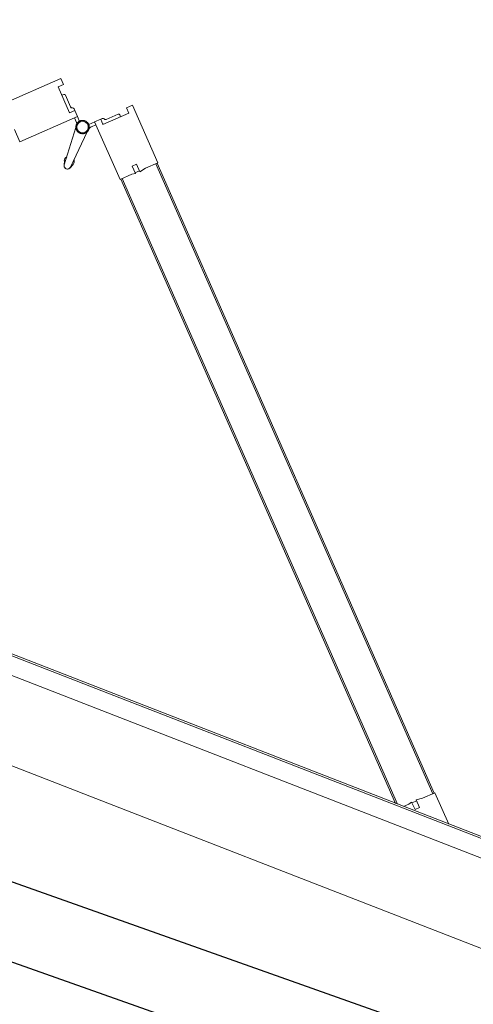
# Model space of a CAD drawing. Header units: millimetres. Extents: x 1512 to 2105, y 794 to 1149.
# Tile 237 of 256: x 1867.093 to 1867.639, y 879.87 to 881.056. Entities that reach past the tile are written whole.
import ezdxf

# ---------------------------------------------------------------- set-up
doc = ezdxf.new("R2010")
doc.units = ezdxf.units.MM
doc.layers.add('A-DOOR', color=31, linetype='Continuous', lineweight=9)
doc.layers.add('A-WALL', color=113, linetype='Continuous', lineweight=9)

# ---------------------------------------------------------------- blocks, each defined once
blk = doc.blocks.new('5-panel_Bi-fold_external_door_10806 - Type 1-V15-دوم')
at = {"layer": 'A-DOOR'}
for p, q in [((-1.6227, 0.7434), (-1.6764, 0.6897)), ((-1.617, 0.7378), (-1.6227, 0.7434)), ((-1.6219, 0.7328), (-1.617, 0.7378)), ((-1.5305, 0.7449), (-1.5362, 0.7393)), ((-1.5362, 0.7393), (-1.5312, 0.7343)), ((-1.4768, 0.6912), (-1.5305, 0.7449)), ((-1.5979, 0.7088), (-1.6219, 0.7328)), ((-1.6124, 0.7268), (-1.6142, 0.7251)), ((-1.6124, 0.7268), (-1.6142, 0.7251)), ((-1.6124, 0.7268), (-1.6142, 0.7251)), ((-1.5992, 0.7157), (-1.6103, 0.7268)), ((-1.5312, 0.7343), (-1.5553, 0.7103)), ((-1.5429, 0.7284), (-1.554, 0.7173)), ((-1.539, 0.7266), (-1.5407, 0.7284)), ((-1.539, 0.7266), (-1.5407, 0.7284)), ((-1.539, 0.7266), (-1.5407, 0.7284)), ((-1.593, 0.7137), (-1.5979, 0.7088)), ((-1.5931, 0.7136), (-1.5946, 0.715)), ((-1.5873, 0.7081), (-1.593, 0.7137)), ((-1.5602, 0.7153), (-1.5659, 0.7096)), ((-1.5553, 0.7103), (-1.5602, 0.7153)), ((-1.5586, 0.7165), (-1.56, 0.7151)), ((-1.641, 0.6543), (-1.5873, 0.7081)), ((-1.5901, 0.7052), (-1.5858, 0.701)), ((-1.5821, 0.7025), (-1.5875, 0.7079)), ((-1.5657, 0.7094), (-1.5713, 0.7039)), ((-1.5706, 0.7031), (-1.5708, 0.7033)), ((-1.5706, 0.7031), (-1.5708, 0.7033)), ((-1.5706, 0.7031), (-1.5708, 0.7033)), ((-1.5706, 0.7031), (-1.5708, 0.7033)), ((-1.5706, 0.7031), (-1.5708, 0.7033)), ((-1.5706, 0.7031), (-1.5708, 0.7033)), ((-1.5706, 0.7031), (-1.5708, 0.7033)), ((-1.5706, 0.7031), (-1.5708, 0.7033)), ((-1.5706, 0.7031), (-1.5708, 0.7033)), ((-1.5673, 0.7025), (-1.5631, 0.7068)), ((-1.5659, 0.7096), (-1.5121, 0.6558)), ((-1.5844, 0.695), (-1.5811, 0.648)), ((-1.5731, 0.648), (-1.5698, 0.695)), ((-1.4883, 0.6797), (-1.4768, 0.6912)), ((-1.4789, 0.6891), (-1.4775, 0.6905)), ((-1.4789, 0.6891), (-0.8926, 0.1027)), ((-1.4775, 0.6905), (-0.8912, 0.1042)), ((-1.5045, 0.6762), (-1.5003, 0.6804)), ((-1.5003, 0.6804), (-1.493, 0.6731)), ((-1.493, 0.6731), (-1.4883, 0.6797)), ((-1.6526, 0.6659), (-1.641, 0.6543)), ((-1.5121, 0.6558), (-1.501, 0.667)), ((-1.4974, 0.6691), (-1.5045, 0.6762)), ((-1.501, 0.667), (-1.4974, 0.6691)), ((-1.4982, 0.6698), (-1.4939, 0.6741)), ((-1.5114, 0.6566), (-1.51, 0.658)), ((-1.5114, 0.6566), (-0.9303, 0.0755)), ((-1.51, 0.658), (-0.9275, 0.0755)), ((-1.5827, 0.6523), (-1.5809, 0.647)), ((-1.5827, 0.6523), (-1.5811, 0.648)), ((-1.5809, 0.647), (-1.5827, 0.6523)), ((-1.5809, 0.647), (-1.581, 0.6474)), ((-1.5733, 0.647), (-1.5714, 0.6523)), ((-1.5714, 0.6523), (-1.5733, 0.647)), ((-1.5733, 0.647), (-1.5732, 0.6474)), ((-1.5714, 0.6523), (-1.5731, 0.648)), ((-0.8905, 0.1049), (-0.902, 0.0933)), ((-0.8912, 0.1042), (-0.8926, 0.1027)), ((-0.861, 0.0755), (-0.8905, 0.1049)), ((-0.9126, 0.0842), (-0.9147, 0.0807)), ((-0.9055, 0.0771), (-0.9126, 0.0842)), ((-0.9076, 0.0877), (-0.9118, 0.0835)), ((-0.902, 0.0933), (-0.9086, 0.0887)), ((-0.9086, 0.0887), (-0.9012, 0.0814)), ((2.581, 0.0759), (-2.331, 0.0759)), ((2.581, 0.0737), (-2.331, 0.0737)), ((-0.9147, 0.0807), (-0.9199, 0.0755)), ((-0.9012, 0.0814), (-0.9055, 0.0771)), ((-2.331, 0.0516), (2.581, 0.0516)), ((-2.331, -0.05), (2.581, -0.05))]:
    blk.add_line(p, q, dxfattribs=at)
at = {"layer": 'A-DOOR', "flags": 128}
for points in [[(-1.5771, 0.7063), (-1.5774, 0.7063), (-1.5777, 0.7063), (-1.578, 0.7063), (-1.5784, 0.7062), (-1.5787, 0.7062), (-1.579, 0.7061), (-1.5793, 0.706), (-1.5796, 0.7059), (-1.5799, 0.7058), (-1.5802, 0.7057), (-1.5805, 0.7056), (-1.5808, 0.7054), (-1.5811, 0.7053), (-1.5813, 0.7051), (-1.5816, 0.7049), (-1.5819, 0.7048), (-1.5821, 0.7046), (-1.5824, 0.7044), (-1.5826, 0.7041), (-1.5828, 0.7039), (-1.583, 0.7037), (-1.5832, 0.7034), (-1.5834, 0.7032), (-1.5836, 0.7029), (-1.5838, 0.7027), (-1.584, 0.7024), (-1.5841, 0.7021), (-1.5843, 0.7018), (-1.5844, 0.7015), (-1.5845, 0.7012), (-1.5846, 0.7009), (-1.5847, 0.7006), (-1.5848, 0.7003), (-1.5849, 0.7), (-1.585, 0.6997), (-1.585, 0.6994), (-1.585, 0.6991), (-1.5851, 0.6987), (-1.5851, 0.6984), (-1.5851, 0.6981), (-1.5851, 0.6978), (-1.585, 0.6975), (-1.585, 0.6972), (-1.5849, 0.6968), (-1.5849, 0.6965), (-1.5848, 0.6962), (-1.5847, 0.6959), (-1.5846, 0.6956), (-1.5845, 0.6953), (-1.5844, 0.695), (-1.5842, 0.6947), (-1.5841, 0.6944), (-1.5839, 0.6942), (-1.5837, 0.6939), (-1.5836, 0.6936), (-1.5834, 0.6934), (-1.5832, 0.6931), (-1.5829, 0.6929), (-1.5827, 0.6927), (-1.5825, 0.6924), (-1.5822, 0.6922), (-1.582, 0.692), (-1.5817, 0.6918), (-1.5815, 0.6917), (-1.5812, 0.6915), (-1.5809, 0.6913), (-1.5806, 0.6912), (-1.5804, 0.691), (-1.5801, 0.6909), (-1.5798, 0.6908), (-1.5795, 0.6907), (-1.5792, 0.6906), (-1.5788, 0.6905), (-1.5785, 0.6905), (-1.5782, 0.6904), (-1.5779, 0.6904), (-1.5776, 0.6904), (-1.5773, 0.6903), (-1.5771, 0.6903)], [(-1.5845, 0.7012), (-1.5846, 0.7009), (-1.5847, 0.7006), (-1.5848, 0.7003), (-1.5849, 0.7), (-1.585, 0.6997), (-1.585, 0.6994), (-1.585, 0.6991), (-1.5851, 0.6987), (-1.5851, 0.6984), (-1.5851, 0.6981), (-1.5851, 0.6978), (-1.585, 0.6975), (-1.585, 0.6972), (-1.5849, 0.6968), (-1.5849, 0.6965), (-1.5848, 0.6962), (-1.5847, 0.6959), (-1.5846, 0.6956), (-1.5845, 0.6953)], [(-1.5845, 0.7012), (-1.5846, 0.7009), (-1.5847, 0.7006), (-1.5848, 0.7003), (-1.5849, 0.7), (-1.585, 0.6997), (-1.585, 0.6994), (-1.585, 0.6991), (-1.5851, 0.6987), (-1.5851, 0.6984), (-1.5851, 0.6981), (-1.5851, 0.6978), (-1.585, 0.6975), (-1.585, 0.6972), (-1.5849, 0.6968), (-1.5849, 0.6965), (-1.5848, 0.6962), (-1.5847, 0.6959), (-1.5846, 0.6956), (-1.5845, 0.6953)], [(-1.5845, 0.7012), (-1.5846, 0.7009), (-1.5847, 0.7006), (-1.5848, 0.7003), (-1.5849, 0.7), (-1.585, 0.6997), (-1.585, 0.6994), (-1.585, 0.6991), (-1.5851, 0.6987), (-1.5851, 0.6984), (-1.5851, 0.6981), (-1.5851, 0.6978), (-1.585, 0.6975), (-1.585, 0.6972), (-1.5849, 0.6968), (-1.5849, 0.6965), (-1.5848, 0.6962), (-1.5847, 0.6959), (-1.5846, 0.6956), (-1.5845, 0.6953)], [(-1.5845, 0.7012), (-1.5846, 0.7009), (-1.5847, 0.7006), (-1.5848, 0.7003), (-1.5849, 0.7), (-1.585, 0.6997), (-1.585, 0.6994), (-1.585, 0.6991), (-1.5851, 0.6987), (-1.5851, 0.6984), (-1.5851, 0.6981), (-1.5851, 0.6978), (-1.585, 0.6975), (-1.585, 0.6972), (-1.5849, 0.6968), (-1.5849, 0.6965), (-1.5848, 0.6962), (-1.5847, 0.6959), (-1.5846, 0.6956), (-1.5845, 0.6953)], [(-1.5845, 0.7012), (-1.5846, 0.7009), (-1.5847, 0.7006), (-1.5848, 0.7003), (-1.5849, 0.7), (-1.585, 0.6997), (-1.585, 0.6994), (-1.585, 0.6991), (-1.5851, 0.6987), (-1.5851, 0.6984), (-1.5851, 0.6981), (-1.5851, 0.6978), (-1.585, 0.6975), (-1.585, 0.6972), (-1.5849, 0.6968), (-1.5849, 0.6965), (-1.5848, 0.6962), (-1.5847, 0.6959), (-1.5846, 0.6956), (-1.5845, 0.6953)], [(-1.5845, 0.7012), (-1.5846, 0.7009), (-1.5847, 0.7006), (-1.5848, 0.7003), (-1.5849, 0.7), (-1.585, 0.6997), (-1.585, 0.6994), (-1.585, 0.6991), (-1.5851, 0.6987), (-1.5851, 0.6984), (-1.5851, 0.6981), (-1.5851, 0.6978), (-1.585, 0.6975), (-1.585, 0.6972), (-1.5849, 0.6968), (-1.5849, 0.6965), (-1.5848, 0.6962), (-1.5847, 0.6959), (-1.5846, 0.6956), (-1.5845, 0.6953), (-1.5844, 0.695), (-1.5842, 0.6947), (-1.5841, 0.6944), (-1.5839, 0.6942), (-1.5837, 0.6939), (-1.5836, 0.6936), (-1.5834, 0.6934), (-1.5832, 0.6931), (-1.5829, 0.6929), (-1.5827, 0.6927), (-1.5825, 0.6924), (-1.5822, 0.6922), (-1.582, 0.692), (-1.5817, 0.6918), (-1.5815, 0.6917), (-1.5812, 0.6915), (-1.5809, 0.6913), (-1.5806, 0.6912), (-1.5804, 0.691)], [(-1.5845, 0.7012), (-1.5846, 0.7009), (-1.5847, 0.7006), (-1.5848, 0.7003), (-1.5849, 0.7), (-1.585, 0.6997), (-1.585, 0.6994), (-1.585, 0.6991), (-1.5851, 0.6987), (-1.5851, 0.6984), (-1.5851, 0.6981), (-1.5851, 0.6978), (-1.585, 0.6975), (-1.585, 0.6972), (-1.5849, 0.6968), (-1.5849, 0.6965), (-1.5848, 0.6962), (-1.5847, 0.6959), (-1.5846, 0.6956), (-1.5845, 0.6953), (-1.5844, 0.695), (-1.5842, 0.6947), (-1.5841, 0.6944), (-1.5839, 0.6942), (-1.5837, 0.6939), (-1.5836, 0.6936), (-1.5834, 0.6934), (-1.5832, 0.6931), (-1.5829, 0.6929), (-1.5827, 0.6927), (-1.5825, 0.6924), (-1.5822, 0.6922), (-1.582, 0.692), (-1.5817, 0.6918), (-1.5815, 0.6917), (-1.5812, 0.6915), (-1.5809, 0.6913), (-1.5806, 0.6912), (-1.5804, 0.691)], [(-1.5845, 0.7012), (-1.5846, 0.7009), (-1.5847, 0.7006), (-1.5848, 0.7003), (-1.5849, 0.7), (-1.585, 0.6997), (-1.585, 0.6994), (-1.585, 0.6991), (-1.5851, 0.6987), (-1.5851, 0.6984), (-1.5851, 0.6981), (-1.5851, 0.6978), (-1.585, 0.6975), (-1.585, 0.6972), (-1.5849, 0.6968), (-1.5849, 0.6965), (-1.5848, 0.6962), (-1.5847, 0.6959), (-1.5846, 0.6956), (-1.5845, 0.6953), (-1.5844, 0.695), (-1.5842, 0.6947), (-1.5841, 0.6944), (-1.5839, 0.6942), (-1.5837, 0.6939), (-1.5836, 0.6936), (-1.5834, 0.6934), (-1.5832, 0.6931), (-1.5829, 0.6929), (-1.5827, 0.6927), (-1.5825, 0.6924), (-1.5822, 0.6922), (-1.582, 0.692), (-1.5817, 0.6918), (-1.5815, 0.6917), (-1.5812, 0.6915), (-1.5809, 0.6913), (-1.5806, 0.6912), (-1.5804, 0.691)], [(-1.5845, 0.7012), (-1.5846, 0.7009), (-1.5847, 0.7006), (-1.5848, 0.7003), (-1.5849, 0.7), (-1.585, 0.6997), (-1.585, 0.6994), (-1.585, 0.6991), (-1.5851, 0.6987), (-1.5851, 0.6984), (-1.5851, 0.6981), (-1.5851, 0.6978), (-1.585, 0.6975), (-1.585, 0.6972), (-1.5849, 0.6968), (-1.5849, 0.6965), (-1.5848, 0.6962), (-1.5847, 0.6959), (-1.5846, 0.6956), (-1.5845, 0.6953), (-1.5844, 0.695), (-1.5842, 0.6947), (-1.5841, 0.6944), (-1.5839, 0.6942), (-1.5837, 0.6939), (-1.5836, 0.6936), (-1.5834, 0.6934), (-1.5832, 0.6931), (-1.5829, 0.6929), (-1.5827, 0.6927), (-1.5825, 0.6924), (-1.5822, 0.6922), (-1.582, 0.692), (-1.5817, 0.6918), (-1.5815, 0.6917), (-1.5812, 0.6915), (-1.5809, 0.6913), (-1.5806, 0.6912), (-1.5804, 0.691)], [(-1.5845, 0.7012), (-1.5846, 0.7009), (-1.5847, 0.7006), (-1.5848, 0.7003), (-1.5849, 0.7), (-1.585, 0.6997), (-1.585, 0.6994), (-1.585, 0.6991), (-1.5851, 0.6987), (-1.5851, 0.6984), (-1.5851, 0.6981), (-1.5851, 0.6978), (-1.585, 0.6975), (-1.585, 0.6972), (-1.5849, 0.6968), (-1.5849, 0.6965), (-1.5848, 0.6962), (-1.5847, 0.6959), (-1.5846, 0.6956), (-1.5845, 0.6953)], [(-1.5845, 0.7012), (-1.5846, 0.7009), (-1.5847, 0.7006), (-1.5848, 0.7003), (-1.5849, 0.7), (-1.585, 0.6997), (-1.585, 0.6994), (-1.585, 0.6991), (-1.5851, 0.6987), (-1.5851, 0.6984), (-1.5851, 0.6981), (-1.5851, 0.6978), (-1.585, 0.6975), (-1.585, 0.6972), (-1.5849, 0.6968), (-1.5849, 0.6965), (-1.5848, 0.6962), (-1.5847, 0.6959), (-1.5846, 0.6956), (-1.5845, 0.6953)], [(-1.5845, 0.7012), (-1.5846, 0.7009), (-1.5847, 0.7006), (-1.5848, 0.7003), (-1.5849, 0.7), (-1.585, 0.6997), (-1.585, 0.6994), (-1.585, 0.6991), (-1.5851, 0.6987), (-1.5851, 0.6984), (-1.5851, 0.6981), (-1.5851, 0.6978), (-1.585, 0.6975), (-1.585, 0.6972), (-1.5849, 0.6968), (-1.5849, 0.6965), (-1.5848, 0.6962), (-1.5847, 0.6959), (-1.5846, 0.6956), (-1.5845, 0.6953)], [(-1.5845, 0.7012), (-1.5846, 0.7009), (-1.5847, 0.7006), (-1.5848, 0.7003), (-1.5849, 0.7), (-1.585, 0.6997), (-1.585, 0.6994), (-1.585, 0.6991), (-1.5851, 0.6987), (-1.5851, 0.6984), (-1.5851, 0.6981), (-1.5851, 0.6978), (-1.585, 0.6975), (-1.585, 0.6972), (-1.5849, 0.6968), (-1.5849, 0.6965), (-1.5848, 0.6962), (-1.5847, 0.6959), (-1.5846, 0.6956), (-1.5845, 0.6953)], [(-1.5774, 0.7063), (-1.5777, 0.7063), (-1.578, 0.7063), (-1.5784, 0.7062), (-1.5787, 0.7062), (-1.579, 0.7061), (-1.5793, 0.706), (-1.5796, 0.7059), (-1.5799, 0.7058), (-1.5802, 0.7057), (-1.5805, 0.7056), (-1.5808, 0.7054), (-1.5811, 0.7053), (-1.5813, 0.7051), (-1.5816, 0.7049), (-1.5819, 0.7048), (-1.5821, 0.7046), (-1.5824, 0.7044), (-1.5826, 0.7041), (-1.5828, 0.7039), (-1.583, 0.7037)], [(-1.5774, 0.7063), (-1.5777, 0.7063), (-1.578, 0.7063), (-1.5784, 0.7062), (-1.5787, 0.7062), (-1.579, 0.7061), (-1.5793, 0.706), (-1.5796, 0.7059), (-1.5799, 0.7058), (-1.5802, 0.7057), (-1.5805, 0.7056), (-1.5808, 0.7054), (-1.5811, 0.7053), (-1.5813, 0.7051), (-1.5816, 0.7049), (-1.5819, 0.7048), (-1.5821, 0.7046), (-1.5824, 0.7044), (-1.5826, 0.7041), (-1.5828, 0.7039), (-1.583, 0.7037)], [(-1.5774, 0.7063), (-1.5777, 0.7063), (-1.578, 0.7063), (-1.5784, 0.7062), (-1.5787, 0.7062), (-1.579, 0.7061), (-1.5793, 0.706), (-1.5796, 0.7059), (-1.5799, 0.7058), (-1.5802, 0.7057), (-1.5805, 0.7056), (-1.5808, 0.7054), (-1.5811, 0.7053), (-1.5813, 0.7051), (-1.5816, 0.7049), (-1.5819, 0.7048), (-1.5821, 0.7046), (-1.5824, 0.7044), (-1.5826, 0.7041), (-1.5828, 0.7039), (-1.583, 0.7037)], [(-1.5774, 0.7063), (-1.5777, 0.7063), (-1.578, 0.7063), (-1.5784, 0.7062), (-1.5787, 0.7062), (-1.579, 0.7061), (-1.5793, 0.706), (-1.5796, 0.7059), (-1.5799, 0.7058), (-1.5802, 0.7057), (-1.5805, 0.7056), (-1.5808, 0.7054), (-1.5811, 0.7053), (-1.5813, 0.7051), (-1.5816, 0.7049), (-1.5819, 0.7048), (-1.5821, 0.7046), (-1.5824, 0.7044), (-1.5826, 0.7041), (-1.5828, 0.7039), (-1.583, 0.7037)], [(-1.5774, 0.7063), (-1.5777, 0.7063), (-1.578, 0.7063), (-1.5784, 0.7062), (-1.5787, 0.7062), (-1.579, 0.7061), (-1.5793, 0.706), (-1.5796, 0.7059), (-1.5799, 0.7058), (-1.5802, 0.7057), (-1.5805, 0.7056), (-1.5808, 0.7054), (-1.5811, 0.7053), (-1.5813, 0.7051), (-1.5816, 0.7049), (-1.5819, 0.7048), (-1.5821, 0.7046), (-1.5824, 0.7044), (-1.5826, 0.7041), (-1.5828, 0.7039), (-1.583, 0.7037)], [(-1.5771, 0.7063), (-1.5774, 0.7063), (-1.5777, 0.7063), (-1.578, 0.7063), (-1.5784, 0.7062), (-1.5787, 0.7062), (-1.579, 0.7061), (-1.5793, 0.706), (-1.5796, 0.7059), (-1.5799, 0.7058), (-1.5802, 0.7057), (-1.5805, 0.7056), (-1.5808, 0.7054), (-1.5811, 0.7053), (-1.5813, 0.7051), (-1.5816, 0.7049), (-1.5819, 0.7048), (-1.5821, 0.7046), (-1.5824, 0.7044), (-1.5826, 0.7041), (-1.5828, 0.7039), (-1.583, 0.7037)], [(-1.5771, 0.7063), (-1.5774, 0.7063), (-1.5777, 0.7063), (-1.578, 0.7063), (-1.5784, 0.7062), (-1.5787, 0.7062), (-1.579, 0.7061), (-1.5793, 0.706), (-1.5796, 0.7059), (-1.5799, 0.7058), (-1.5802, 0.7057), (-1.5805, 0.7056), (-1.5808, 0.7054), (-1.5811, 0.7053), (-1.5813, 0.7051), (-1.5816, 0.7049), (-1.5819, 0.7048), (-1.5821, 0.7046), (-1.5824, 0.7044), (-1.5826, 0.7041), (-1.5828, 0.7039), (-1.583, 0.7037)], [(-1.5771, 0.7063), (-1.5774, 0.7063), (-1.5777, 0.7063), (-1.578, 0.7063), (-1.5784, 0.7062), (-1.5787, 0.7062), (-1.579, 0.7061), (-1.5793, 0.706), (-1.5796, 0.7059), (-1.5799, 0.7058), (-1.5802, 0.7057), (-1.5805, 0.7056), (-1.5808, 0.7054), (-1.5811, 0.7053), (-1.5813, 0.7051), (-1.5816, 0.7049), (-1.5819, 0.7048), (-1.5821, 0.7046), (-1.5824, 0.7044), (-1.5826, 0.7041), (-1.5828, 0.7039), (-1.583, 0.7037)], [(-1.5771, 0.7063), (-1.5774, 0.7063), (-1.5777, 0.7063), (-1.578, 0.7063), (-1.5784, 0.7062), (-1.5787, 0.7062), (-1.579, 0.7061), (-1.5793, 0.706), (-1.5796, 0.7059), (-1.5799, 0.7058), (-1.5802, 0.7057), (-1.5805, 0.7056), (-1.5808, 0.7054), (-1.5811, 0.7053), (-1.5813, 0.7051), (-1.5816, 0.7049), (-1.5819, 0.7048), (-1.5821, 0.7046), (-1.5824, 0.7044), (-1.5826, 0.7041), (-1.5828, 0.7039), (-1.583, 0.7037)], [(-1.5774, 0.7063), (-1.5777, 0.7063), (-1.578, 0.7063), (-1.5784, 0.7062), (-1.5787, 0.7062), (-1.579, 0.7061), (-1.5793, 0.706), (-1.5796, 0.7059), (-1.5799, 0.7058), (-1.5802, 0.7057), (-1.5805, 0.7056), (-1.5808, 0.7054), (-1.5811, 0.7053), (-1.5813, 0.7051), (-1.5816, 0.7049), (-1.5819, 0.7048), (-1.5821, 0.7046), (-1.5824, 0.7044), (-1.5826, 0.7041), (-1.5828, 0.7039), (-1.583, 0.7037)], [(-1.5774, 0.7063), (-1.5777, 0.7063), (-1.578, 0.7063), (-1.5784, 0.7062), (-1.5787, 0.7062), (-1.579, 0.7061), (-1.5793, 0.706), (-1.5796, 0.7059), (-1.5799, 0.7058), (-1.5802, 0.7057), (-1.5805, 0.7056), (-1.5808, 0.7054), (-1.5811, 0.7053), (-1.5813, 0.7051), (-1.5816, 0.7049), (-1.5819, 0.7048), (-1.5821, 0.7046), (-1.5824, 0.7044), (-1.5826, 0.7041), (-1.5828, 0.7039), (-1.583, 0.7037)], [(-1.5774, 0.7063), (-1.5777, 0.7063), (-1.578, 0.7063), (-1.5784, 0.7062), (-1.5787, 0.7062), (-1.579, 0.7061), (-1.5793, 0.706), (-1.5796, 0.7059), (-1.5799, 0.7058), (-1.5802, 0.7057), (-1.5805, 0.7056), (-1.5808, 0.7054), (-1.5811, 0.7053), (-1.5813, 0.7051), (-1.5816, 0.7049), (-1.5819, 0.7048), (-1.5821, 0.7046), (-1.5824, 0.7044), (-1.5826, 0.7041), (-1.5828, 0.7039), (-1.583, 0.7037)], [(-1.5774, 0.7063), (-1.5777, 0.7063), (-1.578, 0.7063), (-1.5784, 0.7062), (-1.5787, 0.7062), (-1.579, 0.7061), (-1.5793, 0.706), (-1.5796, 0.7059), (-1.5799, 0.7058), (-1.5802, 0.7057), (-1.5805, 0.7056), (-1.5808, 0.7054), (-1.5811, 0.7053), (-1.5813, 0.7051), (-1.5816, 0.7049), (-1.5819, 0.7048), (-1.5821, 0.7046), (-1.5824, 0.7044), (-1.5826, 0.7041), (-1.5828, 0.7039), (-1.583, 0.7037)], [(-1.5712, 0.7038), (-1.5714, 0.704), (-1.5717, 0.7042), (-1.5719, 0.7045), (-1.5722, 0.7047), (-1.5724, 0.7048), (-1.5727, 0.705), (-1.573, 0.7052), (-1.5732, 0.7054), (-1.5735, 0.7055), (-1.5738, 0.7056), (-1.5741, 0.7058), (-1.5744, 0.7059), (-1.5747, 0.706), (-1.575, 0.7061), (-1.5753, 0.7061), (-1.5756, 0.7062), (-1.576, 0.7063), (-1.5763, 0.7063), (-1.5766, 0.7063), (-1.5769, 0.7063), (-1.5771, 0.7063)], [(-1.5771, 0.6903), (-1.5768, 0.6903), (-1.5764, 0.6904), (-1.5761, 0.6904), (-1.5758, 0.6904), (-1.5755, 0.6905), (-1.5752, 0.6906), (-1.5749, 0.6907), (-1.5746, 0.6907), (-1.5743, 0.6909), (-1.574, 0.691), (-1.5737, 0.6911), (-1.5734, 0.6912), (-1.5731, 0.6914), (-1.5728, 0.6916), (-1.5726, 0.6917), (-1.5723, 0.6919), (-1.5721, 0.6921), (-1.5718, 0.6923), (-1.5716, 0.6925), (-1.5713, 0.6928), (-1.5711, 0.693), (-1.5709, 0.6932), (-1.5707, 0.6935), (-1.5705, 0.6938), (-1.5704, 0.694), (-1.5702, 0.6943), (-1.57, 0.6946), (-1.5699, 0.6949), (-1.5697, 0.6951), (-1.5696, 0.6954), (-1.5695, 0.6957), (-1.5694, 0.696), (-1.5693, 0.6964), (-1.5693, 0.6967), (-1.5692, 0.697), (-1.5692, 0.6973), (-1.5691, 0.6976), (-1.5691, 0.6979), (-1.5691, 0.6983), (-1.5691, 0.6986), (-1.5691, 0.6989), (-1.5691, 0.6992), (-1.5692, 0.6995), (-1.5692, 0.6998), (-1.5693, 0.7002), (-1.5694, 0.7005), (-1.5695, 0.7008), (-1.5696, 0.7011), (-1.5697, 0.7014), (-1.5698, 0.7017), (-1.5699, 0.702), (-1.5701, 0.7022), (-1.5703, 0.7025), (-1.5704, 0.7028), (-1.5706, 0.7031), (-1.5708, 0.7033), (-1.571, 0.7036), (-1.5712, 0.7038), (-1.5714, 0.704), (-1.5717, 0.7042), (-1.5719, 0.7045), (-1.5722, 0.7047), (-1.5724, 0.7048), (-1.5727, 0.705), (-1.573, 0.7052), (-1.5732, 0.7054), (-1.5735, 0.7055), (-1.5738, 0.7056), (-1.5741, 0.7058), (-1.5744, 0.7059), (-1.5747, 0.706), (-1.575, 0.7061), (-1.5753, 0.7061), (-1.5756, 0.7062), (-1.576, 0.7063), (-1.5763, 0.7063), (-1.5766, 0.7063), (-1.5769, 0.7063), (-1.5771, 0.7063)], [(-1.5712, 0.7038), (-1.5714, 0.704), (-1.5717, 0.7042), (-1.5719, 0.7045), (-1.5722, 0.7047), (-1.5724, 0.7048), (-1.5727, 0.705), (-1.573, 0.7052), (-1.5732, 0.7054), (-1.5735, 0.7055), (-1.5738, 0.7056), (-1.5741, 0.7058), (-1.5744, 0.7059), (-1.5747, 0.706), (-1.575, 0.7061), (-1.5753, 0.7061), (-1.5756, 0.7062), (-1.576, 0.7063), (-1.5763, 0.7063), (-1.5766, 0.7063), (-1.5769, 0.7063), (-1.5771, 0.7063)], [(-1.5712, 0.7038), (-1.5714, 0.704), (-1.5717, 0.7042), (-1.5719, 0.7045), (-1.5722, 0.7047), (-1.5724, 0.7048), (-1.5727, 0.705), (-1.573, 0.7052), (-1.5732, 0.7054), (-1.5735, 0.7055), (-1.5738, 0.7056), (-1.5741, 0.7058), (-1.5744, 0.7059), (-1.5747, 0.706), (-1.575, 0.7061), (-1.5753, 0.7061), (-1.5756, 0.7062), (-1.576, 0.7063), (-1.5763, 0.7063), (-1.5766, 0.7063), (-1.5769, 0.7063), (-1.5771, 0.7063)], [(-1.5712, 0.7038), (-1.5714, 0.704), (-1.5717, 0.7042), (-1.5719, 0.7045), (-1.5722, 0.7047), (-1.5724, 0.7048), (-1.5727, 0.705), (-1.573, 0.7052), (-1.5732, 0.7054), (-1.5735, 0.7055), (-1.5738, 0.7056), (-1.5741, 0.7058), (-1.5744, 0.7059), (-1.5747, 0.706), (-1.575, 0.7061), (-1.5753, 0.7061), (-1.5756, 0.7062), (-1.576, 0.7063), (-1.5763, 0.7063), (-1.5766, 0.7063), (-1.5769, 0.7063), (-1.5771, 0.7063)], [(-1.5771, 0.6903), (-1.5768, 0.6903), (-1.5764, 0.6904), (-1.5761, 0.6904), (-1.5758, 0.6904), (-1.5755, 0.6905), (-1.5752, 0.6906), (-1.5749, 0.6907), (-1.5746, 0.6907), (-1.5743, 0.6909), (-1.574, 0.691), (-1.5737, 0.6911), (-1.5734, 0.6912), (-1.5731, 0.6914), (-1.5728, 0.6916), (-1.5726, 0.6917), (-1.5723, 0.6919), (-1.5721, 0.6921), (-1.5718, 0.6923), (-1.5716, 0.6925), (-1.5713, 0.6928), (-1.5711, 0.693), (-1.5709, 0.6932), (-1.5707, 0.6935), (-1.5705, 0.6938), (-1.5704, 0.694), (-1.5702, 0.6943), (-1.57, 0.6946), (-1.5699, 0.6949), (-1.5697, 0.6951), (-1.5696, 0.6954), (-1.5695, 0.6957), (-1.5694, 0.696), (-1.5693, 0.6964), (-1.5693, 0.6967), (-1.5692, 0.697), (-1.5692, 0.6973), (-1.5691, 0.6976), (-1.5691, 0.6979), (-1.5691, 0.6983), (-1.5691, 0.6986), (-1.5691, 0.6989), (-1.5691, 0.6992), (-1.5692, 0.6995), (-1.5692, 0.6998), (-1.5693, 0.7002), (-1.5694, 0.7005), (-1.5695, 0.7008), (-1.5696, 0.7011), (-1.5697, 0.7014), (-1.5698, 0.7017), (-1.5699, 0.702), (-1.5701, 0.7022), (-1.5703, 0.7025), (-1.5704, 0.7028), (-1.5706, 0.7031), (-1.5708, 0.7033)], [(-1.5771, 0.6903), (-1.5768, 0.6903), (-1.5764, 0.6904), (-1.5761, 0.6904), (-1.5758, 0.6904), (-1.5755, 0.6905), (-1.5752, 0.6906), (-1.5749, 0.6907), (-1.5746, 0.6907), (-1.5743, 0.6909), (-1.574, 0.691), (-1.5737, 0.6911), (-1.5734, 0.6912), (-1.5731, 0.6914), (-1.5728, 0.6916), (-1.5726, 0.6917), (-1.5723, 0.6919), (-1.5721, 0.6921), (-1.5718, 0.6923), (-1.5716, 0.6925), (-1.5713, 0.6928), (-1.5711, 0.693), (-1.5709, 0.6932), (-1.5707, 0.6935), (-1.5705, 0.6938), (-1.5704, 0.694), (-1.5702, 0.6943), (-1.57, 0.6946), (-1.5699, 0.6949), (-1.5697, 0.6951), (-1.5696, 0.6954), (-1.5695, 0.6957), (-1.5694, 0.696), (-1.5693, 0.6964), (-1.5693, 0.6967), (-1.5692, 0.697), (-1.5692, 0.6973), (-1.5691, 0.6976), (-1.5691, 0.6979), (-1.5691, 0.6983), (-1.5691, 0.6986), (-1.5691, 0.6989), (-1.5691, 0.6992), (-1.5692, 0.6995), (-1.5692, 0.6998), (-1.5693, 0.7002), (-1.5694, 0.7005), (-1.5695, 0.7008), (-1.5696, 0.7011), (-1.5697, 0.7014), (-1.5698, 0.7017), (-1.5699, 0.702), (-1.5701, 0.7022), (-1.5703, 0.7025), (-1.5704, 0.7028), (-1.5706, 0.7031), (-1.5708, 0.7033)], [(-1.5771, 0.6903), (-1.5768, 0.6903), (-1.5764, 0.6904), (-1.5761, 0.6904), (-1.5758, 0.6904), (-1.5755, 0.6905), (-1.5752, 0.6906), (-1.5749, 0.6907), (-1.5746, 0.6907), (-1.5743, 0.6909), (-1.574, 0.691), (-1.5737, 0.6911), (-1.5734, 0.6912), (-1.5731, 0.6914), (-1.5728, 0.6916), (-1.5726, 0.6917), (-1.5723, 0.6919), (-1.5721, 0.6921), (-1.5718, 0.6923), (-1.5716, 0.6925), (-1.5713, 0.6928), (-1.5711, 0.693), (-1.5709, 0.6932), (-1.5707, 0.6935), (-1.5705, 0.6938), (-1.5704, 0.694), (-1.5702, 0.6943), (-1.57, 0.6946), (-1.5699, 0.6949), (-1.5697, 0.6951), (-1.5696, 0.6954), (-1.5695, 0.6957), (-1.5694, 0.696), (-1.5693, 0.6964), (-1.5693, 0.6967), (-1.5692, 0.697), (-1.5692, 0.6973), (-1.5691, 0.6976), (-1.5691, 0.6979), (-1.5691, 0.6983), (-1.5691, 0.6986), (-1.5691, 0.6989), (-1.5691, 0.6992), (-1.5692, 0.6995), (-1.5692, 0.6998), (-1.5693, 0.7002), (-1.5694, 0.7005), (-1.5695, 0.7008), (-1.5696, 0.7011), (-1.5697, 0.7014), (-1.5698, 0.7017), (-1.5699, 0.702), (-1.5701, 0.7022), (-1.5703, 0.7025), (-1.5704, 0.7028), (-1.5706, 0.7031), (-1.5708, 0.7033)], [(-1.5771, 0.6903), (-1.5768, 0.6903), (-1.5764, 0.6904), (-1.5761, 0.6904), (-1.5758, 0.6904), (-1.5755, 0.6905), (-1.5752, 0.6906), (-1.5749, 0.6907), (-1.5746, 0.6907), (-1.5743, 0.6909), (-1.574, 0.691), (-1.5737, 0.6911), (-1.5734, 0.6912), (-1.5731, 0.6914), (-1.5728, 0.6916), (-1.5726, 0.6917), (-1.5723, 0.6919), (-1.5721, 0.6921), (-1.5718, 0.6923), (-1.5716, 0.6925), (-1.5713, 0.6928), (-1.5711, 0.693), (-1.5709, 0.6932), (-1.5707, 0.6935), (-1.5705, 0.6938), (-1.5704, 0.694), (-1.5702, 0.6943), (-1.57, 0.6946), (-1.5699, 0.6949), (-1.5697, 0.6951), (-1.5696, 0.6954), (-1.5695, 0.6957), (-1.5694, 0.696), (-1.5693, 0.6964), (-1.5693, 0.6967), (-1.5692, 0.697), (-1.5692, 0.6973), (-1.5691, 0.6976), (-1.5691, 0.6979), (-1.5691, 0.6983), (-1.5691, 0.6986), (-1.5691, 0.6989), (-1.5691, 0.6992), (-1.5692, 0.6995), (-1.5692, 0.6998), (-1.5693, 0.7002), (-1.5694, 0.7005), (-1.5695, 0.7008), (-1.5696, 0.7011), (-1.5697, 0.7014), (-1.5698, 0.7017), (-1.5699, 0.702), (-1.5701, 0.7022), (-1.5703, 0.7025), (-1.5704, 0.7028), (-1.5706, 0.7031), (-1.5708, 0.7033)], [(-1.5741, 0.7058), (-1.5744, 0.7059), (-1.5747, 0.706), (-1.575, 0.7061), (-1.5753, 0.7061), (-1.5756, 0.7062), (-1.576, 0.7063), (-1.5763, 0.7063), (-1.5766, 0.7063)], [(-1.5741, 0.7058), (-1.5744, 0.7059), (-1.5747, 0.706), (-1.575, 0.7061), (-1.5753, 0.7061), (-1.5756, 0.7062), (-1.576, 0.7063), (-1.5763, 0.7063), (-1.5766, 0.7063)], [(-1.5741, 0.7058), (-1.5744, 0.7059), (-1.5747, 0.706), (-1.575, 0.7061), (-1.5753, 0.7061), (-1.5756, 0.7062), (-1.576, 0.7063), (-1.5763, 0.7063), (-1.5766, 0.7063)], [(-1.5741, 0.7058), (-1.5744, 0.7059), (-1.5747, 0.706), (-1.575, 0.7061), (-1.5753, 0.7061), (-1.5756, 0.7062), (-1.576, 0.7063), (-1.5763, 0.7063), (-1.5766, 0.7063)], [(-1.5741, 0.7058), (-1.5744, 0.7059), (-1.5747, 0.706), (-1.575, 0.7061), (-1.5753, 0.7061), (-1.5756, 0.7062), (-1.576, 0.7063), (-1.5763, 0.7063), (-1.5766, 0.7063)], [(-1.5741, 0.7058), (-1.5744, 0.7059), (-1.5747, 0.706), (-1.575, 0.7061), (-1.5753, 0.7061), (-1.5756, 0.7062), (-1.576, 0.7063), (-1.5763, 0.7063), (-1.5766, 0.7063)], [(-1.5741, 0.7058), (-1.5744, 0.7059), (-1.5747, 0.706), (-1.575, 0.7061), (-1.5753, 0.7061), (-1.5756, 0.7062), (-1.576, 0.7063), (-1.5763, 0.7063), (-1.5766, 0.7063)], [(-1.5741, 0.7058), (-1.5744, 0.7059), (-1.5747, 0.706), (-1.575, 0.7061), (-1.5753, 0.7061), (-1.5756, 0.7062), (-1.576, 0.7063), (-1.5763, 0.7063), (-1.5766, 0.7063)], [(-1.5741, 0.7058), (-1.5744, 0.7059), (-1.5747, 0.706), (-1.575, 0.7061), (-1.5753, 0.7061), (-1.5756, 0.7062), (-1.576, 0.7063), (-1.5763, 0.7063), (-1.5766, 0.7063)], [(-1.5712, 0.7038), (-1.5714, 0.704), (-1.5717, 0.7042), (-1.5719, 0.7045), (-1.5722, 0.7047), (-1.5724, 0.7048), (-1.5727, 0.705), (-1.573, 0.7052), (-1.5732, 0.7054), (-1.5735, 0.7055), (-1.5738, 0.7056)], [(-1.5712, 0.7038), (-1.5714, 0.704), (-1.5717, 0.7042), (-1.5719, 0.7045), (-1.5722, 0.7047), (-1.5724, 0.7048), (-1.5727, 0.705), (-1.573, 0.7052), (-1.5732, 0.7054), (-1.5735, 0.7055), (-1.5738, 0.7056)], [(-1.5712, 0.7038), (-1.5714, 0.704), (-1.5717, 0.7042), (-1.5719, 0.7045), (-1.5722, 0.7047), (-1.5724, 0.7048), (-1.5727, 0.705), (-1.573, 0.7052), (-1.5732, 0.7054), (-1.5735, 0.7055), (-1.5738, 0.7056)], [(-1.5712, 0.7038), (-1.5714, 0.704), (-1.5717, 0.7042), (-1.5719, 0.7045), (-1.5722, 0.7047), (-1.5724, 0.7048), (-1.5727, 0.705), (-1.573, 0.7052), (-1.5732, 0.7054), (-1.5735, 0.7055), (-1.5738, 0.7056)], [(-1.5712, 0.7038), (-1.5714, 0.704), (-1.5717, 0.7042), (-1.5719, 0.7045), (-1.5722, 0.7047), (-1.5724, 0.7048), (-1.5727, 0.705), (-1.573, 0.7052), (-1.5732, 0.7054), (-1.5735, 0.7055), (-1.5738, 0.7056)], [(-1.5712, 0.7038), (-1.5714, 0.704), (-1.5717, 0.7042), (-1.5719, 0.7045), (-1.5722, 0.7047), (-1.5724, 0.7048), (-1.5727, 0.705), (-1.573, 0.7052), (-1.5732, 0.7054), (-1.5735, 0.7055), (-1.5738, 0.7056)], [(-1.5712, 0.7038), (-1.5714, 0.704), (-1.5717, 0.7042), (-1.5719, 0.7045), (-1.5722, 0.7047), (-1.5724, 0.7048), (-1.5727, 0.705), (-1.573, 0.7052), (-1.5732, 0.7054), (-1.5735, 0.7055), (-1.5738, 0.7056)], [(-1.5712, 0.7038), (-1.5714, 0.704), (-1.5717, 0.7042), (-1.5719, 0.7045), (-1.5722, 0.7047), (-1.5724, 0.7048), (-1.5727, 0.705), (-1.573, 0.7052), (-1.5732, 0.7054), (-1.5735, 0.7055), (-1.5738, 0.7056)], [(-1.5712, 0.7038), (-1.5714, 0.704), (-1.5717, 0.7042), (-1.5719, 0.7045), (-1.5722, 0.7047), (-1.5724, 0.7048), (-1.5727, 0.705), (-1.573, 0.7052), (-1.5732, 0.7054), (-1.5735, 0.7055), (-1.5738, 0.7056)], [(-1.5696, 0.6954), (-1.5695, 0.6957), (-1.5694, 0.696), (-1.5693, 0.6964), (-1.5693, 0.6967), (-1.5692, 0.697), (-1.5692, 0.6973), (-1.5691, 0.6976), (-1.5691, 0.6979), (-1.5691, 0.6983), (-1.5691, 0.6986), (-1.5691, 0.6989), (-1.5691, 0.6992), (-1.5692, 0.6995), (-1.5692, 0.6998), (-1.5693, 0.7002), (-1.5694, 0.7005), (-1.5695, 0.7008), (-1.5696, 0.7011), (-1.5697, 0.7014), (-1.5698, 0.7017), (-1.5699, 0.702), (-1.5701, 0.7022), (-1.5703, 0.7025)], [(-1.5696, 0.6954), (-1.5695, 0.6957), (-1.5694, 0.696), (-1.5693, 0.6964), (-1.5693, 0.6967), (-1.5692, 0.697), (-1.5692, 0.6973), (-1.5691, 0.6976), (-1.5691, 0.6979), (-1.5691, 0.6983), (-1.5691, 0.6986), (-1.5691, 0.6989), (-1.5691, 0.6992), (-1.5692, 0.6995), (-1.5692, 0.6998), (-1.5693, 0.7002), (-1.5694, 0.7005), (-1.5695, 0.7008), (-1.5696, 0.7011), (-1.5697, 0.7014), (-1.5698, 0.7017), (-1.5699, 0.702)], [(-1.5696, 0.6954), (-1.5695, 0.6957), (-1.5694, 0.696), (-1.5693, 0.6964), (-1.5693, 0.6967), (-1.5692, 0.697), (-1.5692, 0.6973), (-1.5691, 0.6976), (-1.5691, 0.6979), (-1.5691, 0.6983), (-1.5691, 0.6986), (-1.5691, 0.6989), (-1.5691, 0.6992), (-1.5692, 0.6995), (-1.5692, 0.6998), (-1.5693, 0.7002), (-1.5694, 0.7005), (-1.5695, 0.7008), (-1.5696, 0.7011), (-1.5697, 0.7014), (-1.5698, 0.7017), (-1.5699, 0.702)], [(-1.5696, 0.6954), (-1.5695, 0.6957), (-1.5694, 0.696), (-1.5693, 0.6964), (-1.5693, 0.6967), (-1.5692, 0.697), (-1.5692, 0.6973), (-1.5691, 0.6976), (-1.5691, 0.6979), (-1.5691, 0.6983), (-1.5691, 0.6986), (-1.5691, 0.6989), (-1.5691, 0.6992), (-1.5692, 0.6995), (-1.5692, 0.6998), (-1.5693, 0.7002), (-1.5694, 0.7005), (-1.5695, 0.7008), (-1.5696, 0.7011), (-1.5697, 0.7014), (-1.5698, 0.7017), (-1.5699, 0.702)], [(-1.5696, 0.6954), (-1.5695, 0.6957), (-1.5694, 0.696), (-1.5693, 0.6964), (-1.5693, 0.6967), (-1.5692, 0.697), (-1.5692, 0.6973), (-1.5691, 0.6976), (-1.5691, 0.6979), (-1.5691, 0.6983), (-1.5691, 0.6986), (-1.5691, 0.6989), (-1.5691, 0.6992), (-1.5692, 0.6995), (-1.5692, 0.6998), (-1.5693, 0.7002), (-1.5694, 0.7005), (-1.5695, 0.7008), (-1.5696, 0.7011), (-1.5697, 0.7014), (-1.5698, 0.7017), (-1.5699, 0.702)], [(-1.5696, 0.6954), (-1.5695, 0.6957), (-1.5694, 0.696), (-1.5693, 0.6964), (-1.5693, 0.6967), (-1.5692, 0.697), (-1.5692, 0.6973), (-1.5691, 0.6976), (-1.5691, 0.6979), (-1.5691, 0.6983), (-1.5691, 0.6986), (-1.5691, 0.6989), (-1.5691, 0.6992), (-1.5692, 0.6995), (-1.5692, 0.6998), (-1.5693, 0.7002), (-1.5694, 0.7005), (-1.5695, 0.7008), (-1.5696, 0.7011), (-1.5697, 0.7014), (-1.5698, 0.7017), (-1.5699, 0.702)], [(-1.5696, 0.6954), (-1.5695, 0.6957), (-1.5694, 0.696), (-1.5693, 0.6964), (-1.5693, 0.6967), (-1.5692, 0.697), (-1.5692, 0.6973), (-1.5691, 0.6976), (-1.5691, 0.6979), (-1.5691, 0.6983), (-1.5691, 0.6986), (-1.5691, 0.6989), (-1.5691, 0.6992), (-1.5692, 0.6995), (-1.5692, 0.6998), (-1.5693, 0.7002), (-1.5694, 0.7005), (-1.5695, 0.7008), (-1.5696, 0.7011), (-1.5697, 0.7014), (-1.5698, 0.7017), (-1.5699, 0.702)], [(-1.5696, 0.6954), (-1.5695, 0.6957), (-1.5694, 0.696), (-1.5693, 0.6964), (-1.5693, 0.6967), (-1.5692, 0.697), (-1.5692, 0.6973), (-1.5691, 0.6976), (-1.5691, 0.6979), (-1.5691, 0.6983), (-1.5691, 0.6986), (-1.5691, 0.6989), (-1.5691, 0.6992), (-1.5692, 0.6995), (-1.5692, 0.6998), (-1.5693, 0.7002), (-1.5694, 0.7005), (-1.5695, 0.7008), (-1.5696, 0.7011), (-1.5697, 0.7014), (-1.5698, 0.7017), (-1.5699, 0.702)], [(-1.5696, 0.6954), (-1.5695, 0.6957), (-1.5694, 0.696), (-1.5693, 0.6964), (-1.5693, 0.6967), (-1.5692, 0.697), (-1.5692, 0.6973), (-1.5691, 0.6976), (-1.5691, 0.6979), (-1.5691, 0.6983), (-1.5691, 0.6986), (-1.5691, 0.6989), (-1.5691, 0.6992), (-1.5692, 0.6995), (-1.5692, 0.6998), (-1.5693, 0.7002), (-1.5694, 0.7005), (-1.5695, 0.7008), (-1.5696, 0.7011), (-1.5697, 0.7014), (-1.5698, 0.7017), (-1.5699, 0.702)], [(-1.5801, 0.6909), (-1.5798, 0.6908), (-1.5795, 0.6907), (-1.5792, 0.6906), (-1.5788, 0.6905), (-1.5785, 0.6905), (-1.5782, 0.6904), (-1.5779, 0.6904), (-1.5776, 0.6904), (-1.5773, 0.6903), (-1.5771, 0.6903)], [(-1.5801, 0.6909), (-1.5798, 0.6908), (-1.5795, 0.6907), (-1.5792, 0.6906), (-1.5788, 0.6905), (-1.5785, 0.6905), (-1.5782, 0.6904), (-1.5779, 0.6904), (-1.5776, 0.6904), (-1.5773, 0.6903), (-1.5771, 0.6903)], [(-1.5801, 0.6909), (-1.5798, 0.6908), (-1.5795, 0.6907), (-1.5792, 0.6906), (-1.5788, 0.6905), (-1.5785, 0.6905), (-1.5782, 0.6904), (-1.5779, 0.6904), (-1.5776, 0.6904), (-1.5773, 0.6903), (-1.5771, 0.6903)], [(-1.5801, 0.6909), (-1.5798, 0.6908), (-1.5795, 0.6907), (-1.5792, 0.6906), (-1.5788, 0.6905), (-1.5785, 0.6905), (-1.5782, 0.6904), (-1.5779, 0.6904), (-1.5776, 0.6904), (-1.5773, 0.6903), (-1.5771, 0.6903)]]:
    blk.add_lwpolyline(points, dxfattribs=at)
at = {"layer": 'A-DOOR'}
for centre, radius, start, end in [((-1.6114, 0.7258), 0.0015, 45, 135), ((-1.6114, 0.7258), 0.0015, 45, 135), ((-1.6114, 0.7258), 0.0015, 45, 135), ((-1.5418, 0.7273), 0.0015, 45, 135), ((-1.5418, 0.7273), 0.0015, 45, 135), ((-1.5418, 0.7273), 0.0015, 45, 135), ((-1.5978, 0.7171), 0.002, 225, 296.79), ((-1.5978, 0.7171), 0.002, 225, 268.074), ((-1.5978, 0.7171), 0.002, 225, 268.074), ((-1.596, 0.7136), 0.002, 45, 116.79), ((-1.5572, 0.7151), 0.002, 63.21, 135), ((-1.5572, 0.7151), 0.002, 91.926, 135), ((-1.5572, 0.7151), 0.002, 91.926, 135), ((-1.5554, 0.7187), 0.002, 243.21, 315), ((-1.5554, 0.7187), 0.002, 243.21, 300.642), ((-1.5554, 0.7187), 0.002, 243.21, 300.642), ((-1.5979, 0.7102), 0.001, 240, 285), ((-1.5979, 0.7102), 0.001, 240, 285), ((-1.5979, 0.7102), 0.001, 240, 285), ((-1.5901, 0.6967), 0.00601, 0.5847, 45), ((-1.5901, 0.6967), 0.00601, 15.3898, 45), ((-1.5901, 0.6967), 0.00601, 15.3898, 45), ((-1.5771, 0.6983), 0.00801, 154.9112, 204.3781), ((-1.5771, 0.6983), 0.008, 155.5174, 241.5911), ((-1.5771, 0.6983), 0.008, 155.5174, 167.5738), ((-1.5771, 0.6983), 0.007, 90, 270), ((-1.5771, 0.6983), 0.007, 150, 210), ((-1.5771, 0.6983), 0.007, 150, 210), ((-1.5771, 0.6983), 0.007, 150, 210), ((-1.5771, 0.6983), 0.007, 150, 210), ((-1.5761, 0.6969), 0.00801, 151.3888, 180.5847), ((-1.5771, 0.6983), 0.00801, 117.8469, 138.6428), ((-1.5771, 0.6983), 0.008, 118.4089, 138.5191), ((-1.5771, 0.6983), 0.00801, 73.9595, 106.0405), ((-1.5771, 0.6983), 0.008, 90, 105.2946), ((-1.5771, 0.6983), 0.008, 74.7054, 90), ((-1.5771, 0.6983), 0.007, 270, 90), ((-1.5771, 0.6983), 0.00801, 335.6219, 62.1531), ((-1.5771, 0.6983), 0.008, 298.4089, 61.5911), ((-1.5771, 0.6984), 0.00801, 359.4153, 43.2092), ((-1.5771, 0.6984), 0.00801, 359.4153, 43.2092), ((-1.5771, 0.6984), 0.00801, 359.4153, 43.2092), ((-1.5771, 0.6983), 0.007, 330, 30), ((-1.5771, 0.6983), 0.007, 330, 30), ((-1.5771, 0.6983), 0.007, 330, 30), ((-1.5771, 0.6983), 0.007, 330, 30), ((-1.5771, 0.6983), 0.008, 12.4262, 30), ((-1.5631, 0.6982), 0.00601, 135, 179.4153), ((-1.5631, 0.6982), 0.00601, 135, 179.4153), ((-1.5631, 0.6982), 0.00601, 135, 179.4153), ((-1.5553, 0.7117), 0.001, 255, 300), ((-1.5553, 0.7117), 0.001, 255, 300), ((-1.5553, 0.7117), 0.001, 255, 300), ((-1.5771, 0.6983), 0.008, 254.7054, 270), ((-1.5771, 0.6983), 0.008, 270, 285.2946), ((-1.5771, 0.6543), 0.00601, 141.4622, 199.4712), ((-1.5771, 0.6543), 0.00601, 141.4622, 199.4712), ((-1.5771, 0.6543), 0.00601, 340.5288, 38.5378), ((-1.5771, 0.6543), 0.00601, 340.5288, 38.5378), ((-1.5771, 0.6483), 0.004, 184.014, 355.986), ((-1.5771, 0.6483), 0.004, 199.4712, 340.5288), ((-1.5771, 0.6483), 0.004, 199.4712, 340.5288)]:
    blk.add_arc(centre, radius, start, end, dxfattribs=at)

msp = doc.modelspace()

# ---------------------------------------------------------------- linework, layer by layer
at = {"layer": 'A-WALL', "lineweight": 25}
for p, q in [((1874.621, 877.3426), (1845.3798, 887.7186)), ((1845.3427, 887.6276), (1874.5928, 877.2586))]:
    msp.add_line(p, q, dxfattribs=at)

# ---------------------------------------------------------------- block references
at = {"layer": 'A-DOOR', "rotation": 338.7342659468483}
msp.add_blockref('5-panel_Bi-fold_external_door_10806 - Type 1-V15-دوم', (1868.3851, 879.7039), dxfattribs=at)

doc.saveas('drawing.dxf')
